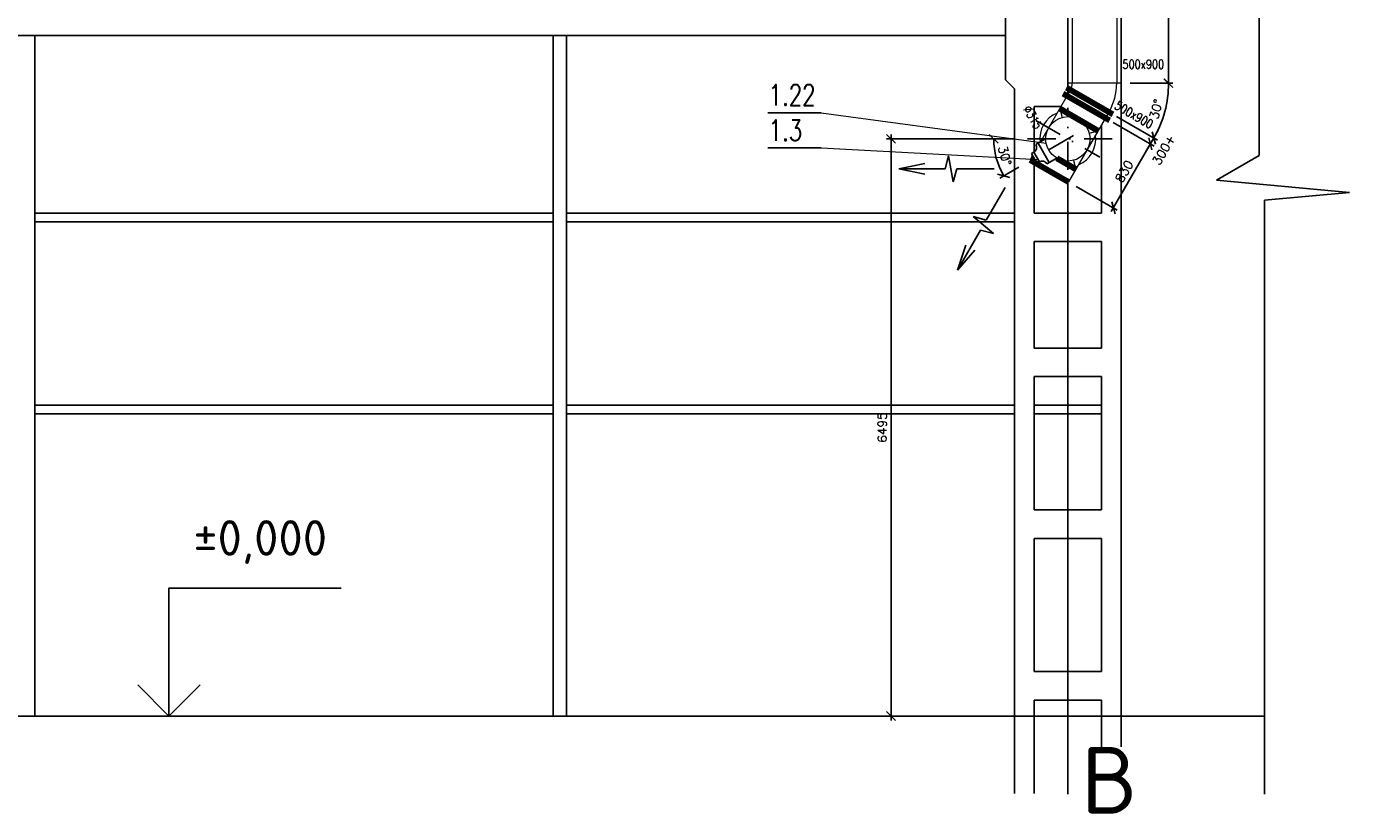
# Model space of a CAD drawing. Header units: millimetres. Extents: x -746391 to 410178, y -169697 to 100555.
# Tile 52 of 179: x 58878 to 73766, y -54784 to -45927. Entities that reach past the tile are written whole.
import ezdxf
from ezdxf.enums import TextEntityAlignment as Align

# ---------------------------------------------------------------- set-up
doc = ezdxf.new("R2010")
doc.units = ezdxf.units.MM
doc.linetypes.add('ČERCHOVANÁ', pattern=[25.4, 12.7, -6.35, 0, -6.35])
doc.layers.get('0').update_dxf_attribs({"color": 9})
doc.layers.get('Defpoints').update_dxf_attribs({"color": 9})
doc.layers.add('VZT-KOTY', color=2, linetype='Continuous', lineweight=25)
for name, color, linetype in [('VZT-KÓTY', 2, 'Continuous'), ('VZT-POZICE', 6, 'Continuous'), ('VZT-PŘÍOD-OSY', 1, 'ČERCHOVANÁ'), ('VZT-PŘÍVOD-TENKÉ', 4, 'Continuous'), ('VZT-PŘÍVOD-VÝKON', 2, 'Continuous'), ('VZT-PŘÍVOD-ZAŘÍZENÍ', 3, 'Continuous'), ('VZT-STAVBA', 7, 'Continuous'), ('VZT-ZAŘ', 3, 'Continuous')]:
    doc.layers.add(name, color=color, linetype=linetype)
doc.styles.add('A99_kota', font='isocpeur.ttf', dxfattribs={"height": 2})
doc.styles.add('ad_popis 100', font='isocpeur.ttf', dxfattribs={"height": 200})
doc.styles.add('RomanS', font='romans.shx')
doc.dimstyles.new('VZT50', dxfattribs={"dimscale": 50, "dimtxt": 2, "dimasz": 2, "dimexe": 1, "dimexo": 2, "dimgap": 1, "dimtad": 1, "dimtoh": 1, "dimdec": 0, "dimzin": 0, "dimdsep": 46, "dimtxsty": 'RomanS', "dimblk1": 'OBLIQUE', "dimblk2": 'OBLIQUE', "dimsah": 1, "dimcen": 1, "dimdle": 1, "dimclrd": 256, "dimclre": 256, "dimclrt": 256, "dimadec": 0, "dimazin": 0, "dimtfac": 1, "dimtdec": 0, "dimtmove": 2, "dimatfit": 3, "dimldrblk": 'OBLIQUE', "dimfxl": 1, "dimtolj": 1, "dimtzin": 0, "dimarcsym": 0})

# ---------------------------------------------------------------- blocks, each defined once
blk = doc.blocks.new('*U31')
at = {"color": 0, "linetype": 'ByBlock', "lineweight": -2}
blk.add_line((-3, 0), (7, 0), dxfattribs=at)
for points in [[(0, 0), (0, 7.2), (0, 7.2), (9.7, 7.2)], [(-1.75, 1.75), (0, 0), (1.75, 1.75)]]:
    blk.add_lwpolyline(points, dxfattribs=at)
at = {"color": 0, "linetype": 'ByBlock', "lineweight": -2, "style": 'A99_kota'}
for tag, p in [('VYSKA', (9.2, 9.95)), ('POPIS', (9.2, 6.7))]:
    blk.add_attdef(tag, text='', height=2, dxfattribs=at).set_placement(p, align=Align.TOP_RIGHT)
blk = doc.blocks.new('_Oblique')
at = {"color": 0, "linetype": 'ByBlock', "lineweight": -2}
blk.add_line((-0.5, -0.5), (0.5, 0.5), dxfattribs=at)
blk = doc.blocks.new('*D1911')
at = {"layer": 'Defpoints', "color": 0, "linetype": 'Continuous', "lineweight": 18, "ltscale": 0.5, "transparency": 16777216}
for p in [(68607, -47192), (70096, -47192), (69996, -53687)]:
    blk.add_point(p, dxfattribs=at)
at = {"layer": 'VZT-KOTY', "linetype": 'Continuous', "lineweight": -2, "ltscale": 0.5, "transparency": 16777216}
for p, q in [((69996, -47192), (68557, -47192)), ((68607, -53737), (68607, -47142)), ((69896, -53687), (68557, -53687))]:
    blk.add_line(p, q, dxfattribs=at)
at = {"layer": 'VZT-KOTY', "linetype": 'Continuous', "lineweight": -2, "ltscale": 0.5, "transparency": 16777216, "xscale": 100, "yscale": 100, "zscale": 100}
for p, rotation in [((68607, -47192), 90), ((68607, -53687), 270)]:
    blk.add_blockref('_Oblique', p, dxfattribs=dict(at, rotation=rotation))
at = {"layer": 'VZT-KOTY', "linetype": 'Continuous', "lineweight": 18, "ltscale": 0.5, "transparency": 16777216, "insert": (68507, -50440), "char_height": 100, "attachment_point": 5, "rotation": 90, "style": 'RomanS'}
blk.add_mtext('\\A1;6495', dxfattribs=at)
blk = doc.blocks.new('*D1959')
at = {"layer": 'Defpoints', "color": 0, "linetype": 'Continuous', "lineweight": 18, "ltscale": 0.5, "transparency": 16777216}
for p in [(70096, -47192), (70658, -47156), (71096, -47192), (69775, -47337), (70131, -47460)]:
    blk.add_point(p, dxfattribs=at)
at = {"layer": 'VZT-KOTY', "linetype": 'Continuous', "lineweight": -2, "ltscale": 0.5, "transparency": 16777216}
for p, q in [((69996, -47192), (69712, -47192)), ((70045, -47510), (69830, -47634))]:
    blk.add_line(p, q, dxfattribs=at)
blk.add_arc((70596, -47192), 834, 180, 210, dxfattribs=at)
at = {"layer": 'VZT-KOTY', "linetype": 'Continuous', "lineweight": -2, "ltscale": 0.5, "transparency": 16777216, "xscale": 100, "yscale": 100, "zscale": 100}
for p, rotation in [((69762, -47192), 89.99999999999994), ((69874, -47609), 299.9999999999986)]:
    blk.add_blockref('_Oblique', p, dxfattribs=dict(at, rotation=rotation))
at = {"layer": 'VZT-KOTY', "linetype": 'Continuous', "lineweight": 18, "ltscale": 0.5, "transparency": 16777216, "insert": (69887, -47382), "char_height": 100, "attachment_point": 5, "rotation": 285, "style": 'RomanS'}
blk.add_mtext('\\A1;30°', dxfattribs=at)
blk = doc.blocks.new('*D1969')
at = {"layer": 'Defpoints', "color": 0, "linetype": 'Continuous', "lineweight": 18, "ltscale": 0.5, "transparency": 16777216}
for p in [(71196, -44566), (71727, -44566), (71196, -46566)]:
    blk.add_point(p, dxfattribs=at)
at = {"layer": 'VZT-KOTY', "linetype": 'Continuous', "lineweight": -2, "ltscale": 0.5, "transparency": 16777216}
for p, q in [((71296, -44566), (71777, -44566)), ((71727, -46616), (71727, -44516)), ((71296, -46566), (71777, -46566))]:
    blk.add_line(p, q, dxfattribs=at)
at = {"layer": 'VZT-KOTY', "linetype": 'Continuous', "lineweight": -2, "ltscale": 0.5, "transparency": 16777216, "xscale": 100, "yscale": 100, "zscale": 100}
for p, rotation in [((71727, -44566), 90), ((71727, -46566), 270)]:
    blk.add_blockref('_Oblique', p, dxfattribs=dict(at, rotation=rotation))
at = {"layer": 'VZT-KOTY', "linetype": 'Continuous', "lineweight": 18, "ltscale": 0.5, "transparency": 16777216, "insert": (71627, -45566), "char_height": 100, "attachment_point": 5, "rotation": 90, "style": 'RomanS'}
blk.add_mtext('\\A1;2000', dxfattribs=at)
blk = doc.blocks.new('*D1972')
at = {"layer": 'Defpoints', "color": 0, "linetype": 'Continuous', "lineweight": 18, "ltscale": 0.5, "transparency": 16777216}
for p in [(70596, -46566), (71196, -46566), (70582, -46616), (71102, -46916), (71654, -46987)]:
    blk.add_point(p, dxfattribs=at)
at = {"layer": 'VZT-KOTY', "linetype": 'Continuous', "lineweight": -2, "ltscale": 0.5, "transparency": 16777216}
for p, q in [((71296, -46566), (71778, -46566)), ((71188, -46966), (71606, -47207))]:
    blk.add_line(p, q, dxfattribs=at)
blk.add_arc((70496, -46566), 1233, 330, 0, dxfattribs=at)
at = {"layer": 'VZT-KOTY', "linetype": 'Continuous', "lineweight": -2, "ltscale": 0.5, "transparency": 16777216, "xscale": 100, "yscale": 100, "zscale": 100}
for p, rotation in [((71728, -46566), 90.00000000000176), ((71563, -47182), 239.9999999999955)]:
    blk.add_blockref('_Oblique', p, dxfattribs=dict(at, rotation=rotation))
at = {"layer": 'VZT-KOTY', "linetype": 'Continuous', "lineweight": 18, "ltscale": 0.5, "transparency": 16777216, "insert": (71589, -46859), "char_height": 100, "attachment_point": 5, "rotation": 75, "style": 'RomanS'}
blk.add_mtext('\\A1;30°', dxfattribs=at)
blk = doc.blocks.new('*D1973')
at = {"layer": 'Defpoints', "color": 0, "linetype": 'Continuous', "lineweight": 18, "ltscale": 0.5, "transparency": 16777216}
for p in [(71020, -46958), (71524, -47249), (70605, -47677)]:
    blk.add_point(p, dxfattribs=at)
at = {"layer": 'VZT-KOTY', "linetype": 'Continuous', "lineweight": -2, "ltscale": 0.5, "transparency": 16777216}
for p, q in [((71106, -47008), (71567, -47274)), ((71084, -48011), (71549, -47206)), ((70691, -47727), (71152, -47993))]:
    blk.add_line(p, q, dxfattribs=at)
at = {"layer": 'VZT-KOTY', "linetype": 'Continuous', "lineweight": -2, "ltscale": 0.5, "transparency": 16777216, "xscale": 100, "yscale": 100, "zscale": 100}
for p, rotation in [((71524, -47249), 59.99999999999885), ((71109, -47968), 239.9999999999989)]:
    blk.add_blockref('_Oblique', p, dxfattribs=dict(at, rotation=rotation))
at = {"layer": 'VZT-KOTY', "linetype": 'Continuous', "lineweight": 18, "ltscale": 0.5, "transparency": 16777216, "insert": (71230, -47559), "char_height": 100, "attachment_point": 5, "rotation": 60, "style": 'RomanS'}
blk.add_mtext('\\A1;830', dxfattribs=at)
blk = doc.blocks.new('*D1974')
at = {"layer": 'Defpoints', "color": 0, "linetype": 'Continuous', "lineweight": 18, "ltscale": 0.5, "transparency": 16777216}
for p in [(71058, -46891), (71020, -46958), (71563, -47182)]:
    blk.add_point(p, dxfattribs=at)
at = {"layer": 'VZT-KOTY', "linetype": 'Continuous', "lineweight": -2, "ltscale": 0.5, "transparency": 16777216}
for p, q in [((71106, -47008), (71567, -47274)), ((71145, -46941), (71606, -47207)), ((71524, -47249), (71563, -47182)), ((71563, -47182), (71613, -47095)), ((71524, -47249), (71474, -47336))]:
    blk.add_line(p, q, dxfattribs=at)
at = {"layer": 'VZT-KOTY', "linetype": 'Continuous', "lineweight": -2, "ltscale": 0.5, "transparency": 16777216, "xscale": 100, "yscale": 100, "zscale": 100}
for p, rotation in [((71524, -47249), 60.00000000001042), ((71563, -47182), 240.0000000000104)]:
    blk.add_blockref('_Oblique', p, dxfattribs=dict(at, rotation=rotation))
at = {"layer": 'VZT-KOTY', "linetype": 'Continuous', "lineweight": 18, "ltscale": 0.5, "transparency": 16777216, "insert": (71676, -47314), "char_height": 100, "attachment_point": 5, "rotation": 60, "style": 'RomanS'}
blk.add_mtext('\\A1;300+', dxfattribs=at)

msp = doc.modelspace()

# ---------------------------------------------------------------- linework, layer by layer
at = {"layer": 'VZT-KOTY', "linetype": 'Continuous', "lineweight": 18, "ltscale": 0.5}
for p, q in [((67821.5, -46898), (70350.3, -47241.2)), ((67821.5, -47294.9), (70260.1, -47423.9))]:
    msp.add_line(p, q, dxfattribs=at)
at = {"layer": 'VZT-PŘÍOD-OSY', "ltscale": 25}
for p, q in [((70595.5, -47542.5), (70595.5, -46842.5)), ((70236.1, -46985), (70954.9, -47400)), ((71095.5, -47192.5), (70095.5, -47192.5)), ((70658.4, -47156.2), (70131.5, -47460.4))]:
    msp.add_line(p, q, dxfattribs=at)
at = {"layer": 'VZT-PŘÍVOD-TENKÉ', "linetype": 'Continuous', "lineweight": 18, "ltscale": 0.5}
for p, q in [((70504, -46851), (70530.8, -46951)), ((70837, -47127.8), (70937, -47101)), ((70660.2, -47434), (70687, -47534))]:
    msp.add_line(p, q, dxfattribs=at)
at = {"layer": 'VZT-PŘÍVOD-VÝKON'}
for p, q in [((68694.9, -47529.8), (68987.4, -47471.3)), ((69215.2, -47529.5), (69254.4, -47383.3)), ((69254.4, -47383.3), (69305.9, -47675.8)), ((69215.2, -47529.5), (68695.2, -47529.5)), ((68695.2, -47529.5), (68987.7, -47588)), ((69345.1, -47529.5), (69305.9, -47675.8)), ((69767.7, -47529.5), (69345.1, -47529.5)), ((69889.7, -47740.9), (69678.5, -48106.9)), ((69759.7, -48258.6), (69532.2, -48067.7)), ((69678.5, -48106.9), (69532.2, -48067.7)), ((69613.5, -48219.4), (69353.5, -48669.8)), ((69613.5, -48219.4), (69759.7, -48258.6)), ((69353.5, -48669.8), (69449.1, -48387.2)), ((69353.5, -48669.8), (69550.4, -48445.7))]:
    msp.add_line(p, q, dxfattribs=at)
at = {"layer": 'VZT-PŘÍVOD-ZAŘÍZENÍ', "linetype": 'Continuous', "lineweight": 18, "ltscale": 0.5}
for p, q in [((70645.5, -42586.8), (70645.5, -46565.7)), ((71145.5, -42586.8), (71145.5, -46565.7)), ((71195.5, -46565.7), (70595.5, -46565.7)), ((70625.4, -46640.7), (70287.5, -47226)), ((71058.4, -46890.7), (70604.5, -47676.9)), ((70192.3, -47390.9), (70171.5, -47426.9))]:
    msp.add_line(p, q, dxfattribs=at)
at = {"layer": 'VZT-PŘÍVOD-ZAŘÍZENÍ', "lineweight": 90}
for p, q in [((70543.2, -46683.1), (71062.8, -46983.1)), ((70582.1, -46615.7), (71101.7, -46915.7)), ((70504, -46851), (70937, -47101)), ((70171.5, -47426.9), (70604.5, -47676.9)), ((70470.5, -47409), (70687, -47534))]:
    msp.add_line(p, q, dxfattribs=at)
at = {"layer": 'VZT-PŘÍVOD-ZAŘÍZENÍ'}
for p, q in [((70345.5, -47192.5), (70235.3, -47256.1)), ((70212.5, -47341.5), (70185.4, -47357.1)), ((70275, -47449.7), (70212.5, -47341.5)), ((70387.4, -47457), (70262.4, -47240.5)), ((70247.9, -47465.4), (70185.4, -47357.1)), ((70275, -47449.7), (70247.9, -47465.4)), ((70470.5, -47409), (70360.3, -47472.6))]:
    msp.add_line(p, q, dxfattribs=at)
at = {"layer": 'VZT-PŘÍVOD-ZAŘÍZENÍ', "linetype": 'Continuous', "lineweight": 18, "ltscale": 0.5}
msp.add_circle((70595.5, -47192.5), 250, dxfattribs=at)
for centre, radius, start, end in [((70495.5, -46565.7), 150, 330, 0), ((70495.5, -46565.7), 650, 330, 0), ((70595.5, -47192.5), 315, 112.528, 187.472), ((70595.5, -47192.5), 315, 292.528, 7.472)]:
    msp.add_arc(centre, radius, start, end, dxfattribs=at)
at = {"layer": 'VZT-PŘÍVOD-ZAŘÍZENÍ'}
for centre, radius, start, end in [((70181.2, -47287.4), 62.5, 300, 30), ((70243.7, -47395.6), 51.6, 157.27683, 262.72317), ((70306.2, -47503.9), 62.5, 30, 120)]:
    msp.add_arc(centre, radius, start, end, dxfattribs=at)
at = {"layer": 'VZT-STAVBA'}
for p, q in [((72748, -47380), (72748, -39536.2)), ((71195.5, -41687.5), (71195.5, -53687.5)), ((69895.5, -45827.5), (69895.5, -46527.5)), ((69895.5, -46027.5), (47895.5, -46027.5)), ((58970.5, -46027.5), (58970.5, -53687.5)), ((64805.5, -46027.5), (64805.5, -53687.5)), ((64955.5, -46027.5), (64955.5, -53687.5)), ((69895.5, -46527.5), (69995.5, -46627.5)), ((69995.5, -46627.5), (69995.5, -53687.5)), ((70215.5, -46827.5), (70215.5, -47339.6)), ((70517.6, -46827.5), (70215.5, -46827.5)), ((70975.5, -47034.3), (70975.5, -48027.5)), ((70215.5, -47452.3), (70215.5, -48027.5)), ((72268, -47657.5), (72748, -47380)), ((73765.5, -47795), (72268, -47657.5)), ((72810.5, -47882.5), (73765.5, -47795)), ((72810.5, -54565), (72810.5, -47882.5)), ((64805.5, -48027.5), (58970.5, -48027.5)), ((69995.5, -48027.5), (64955.5, -48027.5)), ((70975.5, -48027.5), (70215.5, -48027.5)), ((64805.5, -48127.5), (58970.5, -48127.5)), ((69995.5, -48127.5), (64955.5, -48127.5)), ((70215.5, -48347.5), (70215.5, -49547.5)), ((70975.5, -48347.5), (70215.5, -48347.5)), ((70975.5, -48347.5), (70975.5, -49547.5)), ((70975.5, -49547.5), (70215.5, -49547.5)), ((70215.5, -49867.5), (70215.5, -51367.5)), ((70975.5, -49867.5), (70215.5, -49867.5)), ((70975.5, -49867.5), (70975.5, -51367.5)), ((64805.5, -50187.5), (58970.5, -50187.5)), ((64805.5, -50287.5), (58970.5, -50287.5)), ((69995.5, -50187.5), (64955.5, -50187.5)), ((69995.5, -50287.5), (64955.5, -50287.5)), ((70215.5, -50187.5), (70975.5, -50187.5)), ((70215.5, -50287.5), (70975.5, -50287.5)), ((70975.5, -51367.5), (70215.5, -51367.5)), ((70215.5, -51687.5), (70215.5, -53187.5)), ((70975.5, -51687.5), (70215.5, -51687.5)), ((70975.5, -51687.5), (70975.5, -53187.5)), ((70975.5, -53187.5), (70215.5, -53187.5)), ((70215.5, -53507.5), (70215.5, -53687.5)), ((70975.5, -53507.5), (70215.5, -53507.5)), ((70975.5, -53507.5), (70975.5, -53687.5)), ((46245.5, -53687.5), (72810.5, -53687.5))]:
    msp.add_line(p, q, dxfattribs=at)
for points in [[(70595.5, -46692.5), (70595.5, -42474.6)], [(70595.5, -54565), (70595.5, -47671.7)], [(69995.5, -53687.5), (69995.5, -54557.5)], [(70215.5, -53687.5), (70215.5, -54557.5)], [(70975.5, -53687.5), (70975.5, -54557.5)], [(71195.5, -53687.5), (71195.5, -54557.5)]]:
    msp.add_lwpolyline(points, dxfattribs=at)
at = {"layer": 'VZT-ZAŘ'}
for p, q in [((67218.2, -46898), (67821.5, -46898)), ((67218.2, -47294.9), (67821.5, -47294.9))]:
    msp.add_line(p, q, dxfattribs=at)

# ---------------------------------------------------------------- block references
at = {"layer": 'VZT-STAVBA'}
ref = msp.add_blockref('*U31', (60480.5, -53687.5), dxfattribs=dict(at, xscale=200, yscale=200, zscale=200))
ref.add_attrib('VYSKA', '±0,000', dxfattribs={"layer": '0', "color": 0, "linetype": 'ByBlock', "lineweight": -2, "height": 400, "style": 'A99_kota'}).set_placement((62260.7, -51482.5), align=Align.TOP_RIGHT)

# ---------------------------------------------------------------- texts
at = {"layer": 'VZT-KÓTY', "style": 'RomanS', "width": 0.8}
msp.add_text('500x900', height=100, dxfattribs=at).set_placement((71210.2, -46403))
for s, rotation, p in [('%%C315', 300, (70089.6, -46856.5)), ('500x900', 330, (71112.4, -46847.4))]:
    msp.add_text(s, height=100, rotation=rotation, dxfattribs=at).set_placement(p)
at = {"layer": 'VZT-POZICE', "linetype": 'Continuous', "style": 'RomanS', "width": 0.75}
for s, p in [('1.22', (67228.2, -46815.7)), ('1.3', (67228.2, -47212.6))]:
    msp.add_text(s, height=235.12, rotation=0, dxfattribs=at).set_placement(p)

# ---------------------------------------------------------------- dimensions: what is measured, and where the dimension line sits
at = {"layer": 'VZT-KOTY', "linetype": 'Continuous', "lineweight": 18, "ltscale": 0.5}
for base, p1, p2, picture, middle in [((71727, -44565.7), (71195.5, -46565.7), (71195.5, -44565.7), '*D1969', (71627, -45565.7)), ((68607, -47192.5), (69995.5, -53687.5), (70095.5, -47192.5), '*D1911', (68507, -50440))]:
    dim = msp.add_linear_dim(base=base, p1=p1, p2=p2, angle=90, dimstyle='VZT50', dxfattribs=at)
    dim.commit()
    dim.dimension.update_dxf_attribs({"geometry": picture, "text_midpoint": middle})
for base, line1, line2, picture, middle in [((71653.7, -46987.2), ((71195.5, -46565.7), (70595.5, -46565.7)), ((70582.1, -46615.7), (71101.7, -46915.7)), '*D1972', (71589.5, -46858.8)), ((69774.7, -47337.2), ((71095.5, -47192.5), (70095.5, -47192.5)), ((70658.4, -47156.2), (70131.5, -47460.4)), '*D1959', (69887, -47382.3))]:
    dim = msp.add_angular_dim_2l(base=base, line1=line1, line2=line2, dimstyle='VZT50', dxfattribs=at)
    dim.commit()
    dim.dimension.update_dxf_attribs({"geometry": picture, "text_midpoint": middle})
dim = msp.add_linear_dim(base=(71562.9, -47182), p1=(71019.5, -46958.1), p2=(71058.4, -46890.7), angle=240, text='300+', dimstyle='VZT50', dxfattribs=at)
dim.commit()
dim.dimension.update_dxf_attribs({"geometry": '*D1974', "text_midpoint": (71676.4, -47313.9), "dimtype": 160})
dim = msp.add_aligned_dim(p1=(70604.5, -47676.9), p2=(71019.5, -46958.1), distance=-582.5, dimstyle='VZT50', dxfattribs=at)
dim.commit()
dim.dimension.update_dxf_attribs({"geometry": '*D1973', "text_midpoint": (71229.9, -47558.8)})

# ---------------------------------------------------------------- next in the draw order: texts
at = {"layer": 'VZT-STAVBA', "insert": (70745.5, -54034), "char_height": 750, "width": 465, "attachment_point": 1, "style": 'ad_popis 100', "bg_fill": 3, "box_fill_scale": 1, "bg_fill_color": 256, "bg_fill_transparency": 0}
msp.add_mtext('B', dxfattribs=at)

doc.saveas('drawing.dxf')
